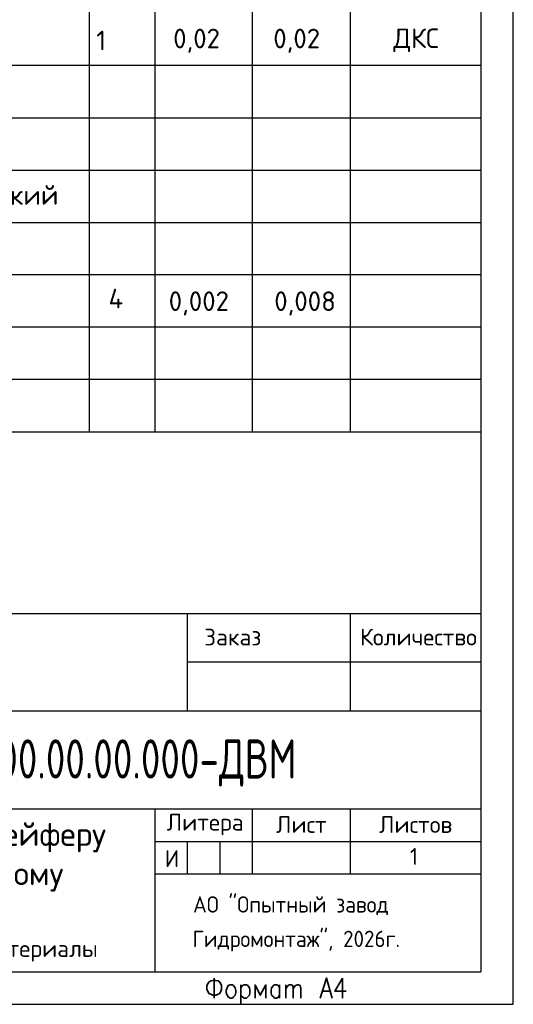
# Model space of a CAD drawing. Header units: millimetres. Extents: x 0 to 210, y 0 to 297.
# Tile 3 of 4: x 135 to 210, y 0 to 151. Entities that reach past the tile are written whole.
import ezdxf

# ---------------------------------------------------------------- set-up
doc = ezdxf.new("R2010")
doc.units = ezdxf.units.MM
doc.layers.add('Cont', color=6, linetype='Continuous')
doc.styles.add('Isocpeur', font='isocpeur.ttf')
doc.styles.add('simplex', font='simplex.shx', dxfattribs={"width": 0.9})

msp = doc.modelspace()

# ---------------------------------------------------------------- linework, layer by layer
at = {"color": 7, "linetype": 'Continuous', "lineweight": 25}
for p, q in [((210.22, -0.2), (210.22, 296.79)), ((20.18, 143.79), (205.24, 143.79)), ((20.18, 135.75), (205.24, 135.75)), ((20.18, 127.71), (205.24, 127.71)), ((20.18, 119.68), (205.24, 119.68)), ((20.18, 111.72), (205.24, 111.72)), ((20.18, 103.69), (205.24, 103.69)), ((20.18, 95.65), (205.24, 95.65)), ((160.24, 24.78), (160.24, 19.8)), ((165.22, 24.78), (165.22, 19.8)), ((0.26, -0.2), (210.22, -0.2))]:
    msp.add_line(p, q, dxfattribs=at)
at = {"color": 7, "linetype": 'Continuous', "lineweight": 35}
for p, q in [((164.35, 3.81), (164.35, 0.76)), ((184.01, 3.81), (184.01, 0.76)), ((168.46, 2.77), (168.46, -0.2)), ((174.4, 2.77), (174.4, 0.76)), ((175.36, 2.77), (175.36, 0.76)), ((180.95, 1.81), (182.09, 1.81))]:
    msp.add_line(p, q, dxfattribs=at)
for points in [[(164.17, 3.47), (164.61, 3.47), (164.96, 3.38), (165.22, 3.2), (165.4, 2.94), (165.49, 2.68), (165.49, 2.07), (165.4, 1.81), (165.22, 1.46), (164.96, 1.37), (164.61, 1.19), (164.17, 1.19), (163.83, 1.37), (163.56, 1.46), (163.39, 1.81), (163.21, 2.07), (163.21, 2.68), (163.39, 2.94), (163.56, 3.2), (163.83, 3.38)], [(166.8, 2.77), (167.15, 2.77), (167.32, 2.68), (167.58, 2.33), (167.67, 1.89), (167.67, 1.63), (167.58, 1.19), (167.32, 0.93), (167.15, 0.76), (166.8, 0.76), (166.53, 0.93), (166.36, 1.19), (166.18, 1.63), (166.18, 1.89), (166.36, 2.33), (166.53, 2.68)]]:
    msp.add_lwpolyline(points, close=True, dxfattribs=at)
for points in [[(180.6, 0.76), (181.56, 3.81), (182.44, 0.76)], [(184.01, 3.81), (182.87, 1.81), (184.62, 1.81)], [(168.46, 2.33), (168.72, 2.68), (168.98, 2.77), (169.33, 2.77), (169.5, 2.68), (169.77, 2.33), (169.85, 1.89), (169.85, 1.63), (169.77, 1.19), (169.5, 0.93), (169.33, 0.76), (168.98, 0.76), (168.72, 0.93), (168.46, 1.19)], [(172.3, 0.76), (172.3, 2.77), (171.43, 1.19), (170.64, 2.77), (170.64, 0.76)], [(174.4, 1.19), (174.22, 0.93), (173.96, 0.76), (173.61, 0.76), (173.44, 0.93), (173.26, 1.11), (173.17, 1.19), (173.09, 1.63), (173.09, 1.89), (173.17, 2.33), (173.44, 2.68), (173.61, 2.77), (173.96, 2.77), (174.22, 2.68), (174.4, 2.33)], [(175.36, 2.24), (175.71, 2.68), (175.88, 2.77), (176.15, 2.77), (176.41, 2.68), (176.49, 2.24), (176.49, 0.76)], [(176.49, 2.24), (176.84, 2.68), (177.11, 2.77), (177.28, 2.77), (177.54, 2.68), (177.63, 2.24), (177.63, 0.76)]]:
    msp.add_lwpolyline(points, dxfattribs=at)
at = {"layer": 'Cont', "color": 7}
for p, q in [((145.21, 291.81), (145.21, 87.61)), ((155.26, 291.81), (155.26, 87.61)), ((185.23, 291.81), (185.23, 87.61)), ((205.24, 291.81), (205.24, 4.78)), ((170.2, 283.77), (170.2, 87.61)), ((20.18, 87.61), (205.24, 87.61)), ((20.18, 59.74), (205.24, 59.74)), ((160.24, 59.74), (160.24, 44.79)), ((185.23, 59.74), (185.23, 44.79)), ((160.24, 52.31), (205.24, 52.31)), ((20.18, 44.79), (205.24, 44.79)), ((205.24, 44.79), (205.24, 4.78)), ((85.19, 29.77), (205.24, 29.77)), ((155.26, 29.77), (155.26, 4.78)), ((170.2, 29.77), (170.2, 19.8)), ((185.23, 29.77), (185.23, 19.8)), ((155.26, 24.78), (205.24, 24.78)), ((155.26, 19.8), (205.24, 19.8)), ((20.18, 4.78), (205.24, 4.78))]:
    msp.add_line(p, q, dxfattribs=at)

# ---------------------------------------------------------------- texts
at = {"color": 7, "lineweight": 25, "style": 'Isocpeur'}
for s, p in [('ДКС', (191.83, 146.44)), ('1', (146.29, 146.1)), ('0,02', (158.07, 146.4)), ('0,02', (173.42, 146.4)), ('опрессовку электролитический', (82.45, 122.41)), ('4', (148.16, 106.52))]:
    msp.add_text(s, height=3, dxfattribs=at).set_placement(p)
at = {"color": 0, "lineweight": 35, "style": 'simplex', "width": 0.7}
msp.add_text('ОЗиМ-445А.000.00.00.00.000-ДВМ', height=6, dxfattribs=at).set_placement((88.27, 34.42))
at = {"color": 7, "linetype": 'ByBlock', "lineweight": 30, "style": 'simplex', "width": 0.9}
for s, p in [('АО "Опытный завод ', (161.12, 13.86)), ('Гидромонтаж", 2026г.', (161.03, 8.58))]:
    msp.add_text(s, height=2.5, dxfattribs=at).set_placement(p)
at = {"color": 7, "lineweight": 25, "style": 'Isocpeur'}
for s, insert, char_height, width, attachment_point in [('\\pxsm1.3,ql;0,002', (198.11, 107.27), 3, 81.4421, 5), ('\\pxsm1.3,ql;0,008', (214.29, 107.27), 3, 81.4421, 5), ('\\pxi0.4;Заказ', (161.8, 56.11), 2.58, 20.64, 4), ('\\pxi0.4;Количество', (185.69, 56.11), 2.58, 20.64, 4), ('Литера ', (162.98, 27.37), 2.58, 20.64, 5), ('Лист ', (177.73, 27.37), 2.58, 20.64, 5), ('Листов', (195.25, 27.37), 2.58, 20.64, 5), ('Токоподвод к грейферу \\Pплоскочелюстному\\PL6000{\\H0.71429x;\\PМеталлы и прочие материалы}', (121.2, 17.03), 3.612, 81.4421, 5), ('И', (157.89, 22.14), 2.58, 20.64, 5), ('1', (195, 22.47), 2.58, 20.64, 5)]:
    msp.add_mtext(s, dxfattribs=dict(at, insert=insert, char_height=char_height, width=width, attachment_point=attachment_point))

doc.saveas('drawing.dxf')
